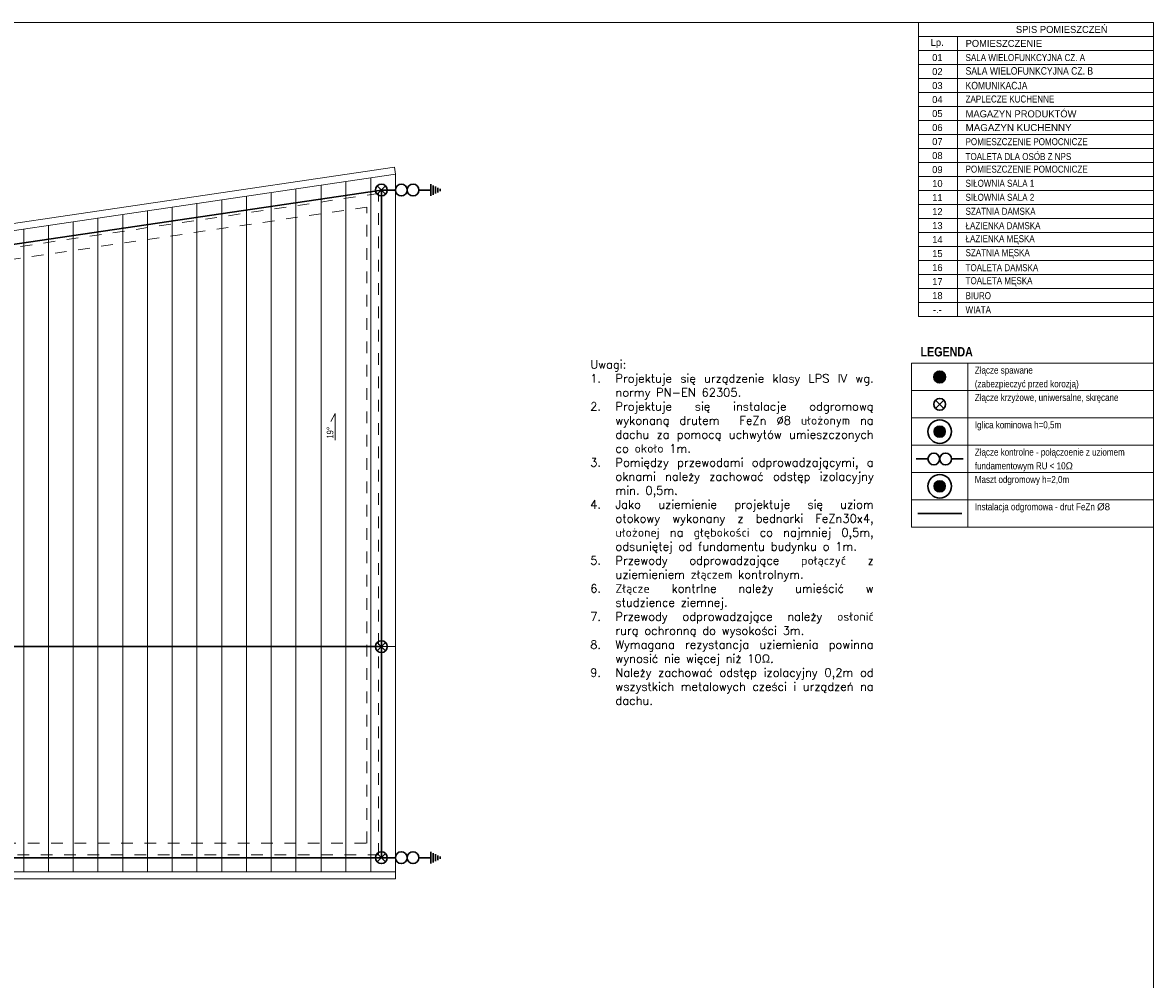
# Model space of a CAD drawing. Header units: metres. Extents: x 10441 to 26910, y 1447 to 8198.
# Tile 4 of 4: x 24489 to 26910, y 6148 to 8198. Entities that reach past the tile are written whole.
import ezdxf

# ---------------------------------------------------------------- set-up
doc = ezdxf.new("R2010")
doc.units = ezdxf.units.M
doc.header["$MEASUREMENT"] = 0
doc.linetypes.add('8', pattern=[0.5, 0.25, -0.25])
for name, color, linetype, lineweight in [('#elektryczne', 7, 'Continuous', 20), ('A_B.CIENKIE', 252, 'Continuous', 9), ('A_OPISY', 3, 'Continuous', 18), ('A_ramka', 8, 'Continuous', 9), ('A_STAL CIENKIE', 5, 'Continuous', 0), ('A_WIDOK', 30, '8', 13), ('EB_legenda', 8, 'Continuous', 13), ('EB_ODGROM_INSTALACJA ODGROMOWA', 1, 'Continuous', 30)]:
    doc.layers.add(name, color=color, linetype=linetype, lineweight=lineweight)
doc.layers.add('EB_CSDIP', color=30, linetype='Continuous', lineweight=5, true_color=0xff7f00)
doc.styles.add('ARIAL_N', font='ARIALN.TTF')
doc.styles.add('opisy okien', font='txt', dxfattribs={"height": 15})
doc.styles.add('simplex.shx', font='romans.shx')
doc.styles.get("Standard").update_dxf_attribs({"font": 'txt.shx'})

# ---------------------------------------------------------------- blocks, each defined once
blk = doc.blocks.new('dach 4#DF##')
at = {"layer": 'A_B.CIENKIE', "color": 8, "linetype": 'Continuous'}
for p, q in [((17447.5, 8384.4), (17447.5, 6897.5)), ((17234.6, 8353), (17234.6, 6897.5)), ((17287.6, 8360.8), (17287.6, 6897.5)), ((17341.5, 8368.7), (17341.5, 6897.5)), ((17394.5, 8376.5), (17394.5, 6897.5)), ((17075.6, 8329.5), (17075.6, 6897.5)), ((17128.6, 8337.3), (17128.6, 6897.5)), ((17181.6, 8345.1), (17181.6, 6897.5)), ((16916.6, 8305.9), (16916.6, 6897.5)), ((16969.6, 8313.8), (16969.6, 6897.5)), ((17022.6, 8321.6), (17022.6, 6897.5)), ((16757.6, 8282.4), (16757.6, 6897.5)), ((16810.6, 8290.2), (16810.6, 6897.5)), ((16863.6, 8298.1), (16863.6, 6897.5)), ((16704.6, 8274.5), (16704.6, 6897.5))]:
    blk.add_line(p, q, dxfattribs=at)
at = {"layer": 'A_OPISY', "color": 8, "lineweight": 13}
blk.add_lwpolyline([(17371.7, 7822.3), (17371.7, 7879), (17362.4, 7861.9)], dxfattribs=at)
at = {"layer": 'A_STAL CIENKIE', "color": 8}
for points in [[(13917.7, 7862), (13915.5, 7876.9), (17498.2, 8407.2), (17500.5, 8392.3)], [(17500.5, 6882.5), (14060.5, 6882.5), (14060.5, 6897.5), (17500.5, 6897.5)]]:
    blk.add_lwpolyline(points, close=True, dxfattribs=at)
at = {"layer": 'A_WIDOK', "color": 8, "linetype": 'Continuous', "ltscale": 50}
blk.add_line((13989.1, 7379.8), (17500.5, 7379.8), dxfattribs=at)
blk.add_lwpolyline([(13917.7, 7862), (14060.5, 6897.5), (17500.5, 6897.5), (17500.5, 8392.3)], close=True, dxfattribs=at)
at = {"layer": 'A_WIDOK', "color": 8, "linetype": '8', "ltscale": 100}
for points in [[(13958.6, 7831.7), (14091.5, 6933.5), (17464.5, 6933.5), (17464.5, 8350.6)], [(13987, 7810.6), (14113.1, 6958.5), (17439.5, 6958.5), (17439.5, 8321.6)]]:
    blk.add_lwpolyline(points, close=True, dxfattribs=at)
at = {"layer": 'A_OPISY', "color": 8, "lineweight": 13, "insert": (17367.6, 7851.2), "char_height": 14, "width": 347.283, "attachment_point": 9, "rotation": 90, "style": 'opisy okien'}
blk.add_mtext('{\\fArial Narrow|b0|i0|c238|p34;19%%D}', dxfattribs=at)
blk = doc.blocks.new('zlacze_spawane')
at = {"layer": 'EB_ODGROM_INSTALACJA ODGROMOWA', "transparency": 33554559}
h = blk.add_hatch(color=256, dxfattribs=at)
edge = h.paths.add_edge_path()
edge.add_arc((0, 0), 72, 0, 360)
at = {"layer": 'EB_ODGROM_INSTALACJA ODGROMOWA'}
blk.add_circle((0, 0), 72, dxfattribs=at)
blk = doc.blocks.new('złącze krzyżowe')
at = {"color": 4, "lineweight": 9}
for p, q in [((-12.6, 0), (12.6, 0)), ((0, 12.6), (0, -12.6))]:
    blk.add_line(p, q, dxfattribs=at)
blk.add_circle((0, 0), 12.6)
blk = doc.blocks.new('iglica')
at = {"layer": 'EB_ODGROM_INSTALACJA ODGROMOWA', "lineweight": 0, "transparency": 33554559}
h = blk.add_hatch(color=4, dxfattribs=at)
edge = h.paths.add_edge_path()
edge.add_arc((0, 0), 12.6, 0, 360)
at = {"layer": 'EB_ODGROM_INSTALACJA ODGROMOWA'}
blk.add_circle((0, 0), 25.2, dxfattribs=at)
at = {"layer": 'EB_ODGROM_INSTALACJA ODGROMOWA', "color": 4, "lineweight": 0}
blk.add_circle((0, 0), 12.6, dxfattribs=at)
blk = doc.blocks.new('poal fund uzi')
at = {"layer": 'EB_ODGROM_INSTALACJA ODGROMOWA', "lineweight": 30}
for p, q in [((83037, 13157), (83037, 13407)), ((83087, 13182), (83087, 13382)), ((83137, 13208), (83137, 13358)), ((83187, 13232), (83187, 13332)), ((83237, 13257), (83237, 13307))]:
    blk.add_line(p, q, dxfattribs=at)
blk.add_lwpolyline([(83037, 13282), (82785, 13282)], dxfattribs=at)
for centre in [(82407, 13282), (82659, 13282)]:
    blk.add_circle(centre, 126, dxfattribs=at)

msp = doc.modelspace()

# ---------------------------------------------------------------- hatches: boundary and pattern name
at = {"layer": 'EB_ODGROM_INSTALACJA ODGROMOWA', "lineweight": 0, "transparency": 33554559}
h = msp.add_hatch(color=3, dxfattribs=at)
edge = h.paths.add_edge_path()
edge.add_arc((26452.6, 7321.2), 12.6, 0, 360)

# ---------------------------------------------------------------- linework, layer by layer
at = {"layer": '#elektryczne', "color": 0, "linetype": 'Continuous', "lineweight": 18}
msp.add_lwpolyline([(21070.1, 4097.5), (21070.1, 8197.5), (26910.1, 8197.5), (26910.1, 4097.5)], close=True, dxfattribs=at)
at = {"layer": 'A_ramka', "color": 0}
for p, q in [((26407.3, 8197.5), (26407.3, 7567.5)), ((26407.3, 8197.5), (26910.1, 8197.5)), ((26910.1, 8197.5), (26910.1, 7567.5)), ((26407.3, 8167.5), (26910.1, 8167.5)), ((26490.6, 8167.5), (26490.6, 7567.5)), ((26407.3, 8137.5), (26910.1, 8137.5)), ((26407.3, 8107.5), (26910.1, 8107.5)), ((26407.3, 8077.5), (26910.1, 8077.5)), ((26407.3, 8047.5), (26910.1, 8047.5)), ((26407.3, 8017.5), (26910.1, 8017.5)), ((26407.3, 7987.5), (26910.1, 7987.5)), ((26407.3, 7957.5), (26910.1, 7957.5)), ((26407.3, 7927.5), (26910.1, 7927.5)), ((26407.3, 7897.5), (26910.1, 7897.5)), ((26407.3, 7867.5), (26910.1, 7867.5)), ((26407.3, 7837.5), (26910.1, 7837.5)), ((26407.3, 7807.5), (26910.1, 7807.5)), ((26407.3, 7777.5), (26910.1, 7777.5)), ((26407.3, 7747.5), (26910.1, 7747.5)), ((26407.3, 7717.5), (26910.1, 7717.5)), ((26407.3, 7687.5), (26910.1, 7687.5)), ((26407.3, 7657.5), (26910.1, 7657.5)), ((26407.3, 7627.5), (26910.1, 7627.5)), ((26407.3, 7597.5), (26910.1, 7597.5)), ((26407.3, 7567.5), (26910.1, 7567.5))]:
    msp.add_line(p, q, dxfattribs=at)
at = {"layer": 'EB_legenda', "color": 0, "linetype": 'Continuous', "lineweight": 0}
for points in [[(26392.5, 7467.5), (26512.8, 7467.5), (26512.8, 7409), (26392.5, 7409)], [(26512.8, 7467.5), (26910.1, 7467.5), (26910.1, 7409), (26512.8, 7409)], [(26392.5, 7409), (26512.8, 7409), (26512.8, 7350.4), (26392.5, 7350.4)], [(26512.8, 7409), (26910.1, 7409), (26910.1, 7350.4), (26512.8, 7350.4)], [(26392.5, 7350.4), (26512.8, 7350.4), (26512.8, 7291.9), (26392.5, 7291.9)], [(26512.8, 7350.4), (26910.1, 7350.4), (26910.1, 7291.9), (26512.8, 7291.9)], [(26392.5, 7291.9), (26512.8, 7291.9), (26512.8, 7233.3), (26392.5, 7233.3)], [(26512.8, 7291.9), (26910.1, 7291.9), (26910.1, 7233.3), (26512.8, 7233.3)], [(26392.5, 7233.3), (26512.8, 7233.3), (26512.8, 7174.8), (26392.5, 7174.8)], [(26512.8, 7233.3), (26910.1, 7233.3), (26910.1, 7174.8), (26512.8, 7174.8)], [(26392.5, 7174.8), (26512.8, 7174.8), (26512.8, 7116.2), (26392.5, 7116.2)], [(26512.8, 7174.8), (26910.1, 7174.8), (26910.1, 7116.2), (26512.8, 7116.2)]]:
    msp.add_lwpolyline(points, close=True, dxfattribs=at)
at = {"layer": 'EB_ODGROM_INSTALACJA ODGROMOWA', "linetype": 'Continuous', "lineweight": 30}
for p, q in [((21738.1, 7317.8), (25257.2, 7838.7)), ((25257.2, 7838.7), (25257.2, 6408.3)), ((25287.2, 7838.7), (25257.2, 7838.7)), ((21805.8, 6860.6), (25257.2, 6860.5)), ((21872.7, 6408.3), (25257.2, 6408.3)), ((25287.1, 6408.3), (25257.1, 6408.3))]:
    msp.add_line(p, q, dxfattribs=at)
at = {"layer": 'EB_ODGROM_INSTALACJA ODGROMOWA'}
msp.add_line((26405.6, 7145.5), (26499.6, 7145.5), dxfattribs=at)
at = {"layer": 'EB_ODGROM_INSTALACJA ODGROMOWA', "lineweight": 30}
for points in [[(26427.4, 7262.6), (26402.2, 7262.6)], [(26503, 7262.6), (26477.8, 7262.6)]]:
    msp.add_lwpolyline(points, dxfattribs=at)
at = {"layer": 'EB_ODGROM_INSTALACJA ODGROMOWA'}
msp.add_circle((26452.6, 7321.2), 25.2, dxfattribs=at)
at = {"layer": 'EB_ODGROM_INSTALACJA ODGROMOWA', "color": 3, "lineweight": 0}
msp.add_circle((26452.6, 7321.2), 12.6, dxfattribs=at)
at = {"layer": 'EB_ODGROM_INSTALACJA ODGROMOWA', "lineweight": 30}
for centre in [(26440, 7262.6), (26465.2, 7262.6)]:
    msp.add_circle(centre, 12.6, dxfattribs=at)

# ---------------------------------------------------------------- block references
at = {"layer": '#elektryczne', "color": 0, "linetype": 'Continuous', "lineweight": -2}
msp.add_blockref('dach 4#DF##', (7786.7, -519.2), dxfattribs=at)
at = {"layer": 'EB_legenda', "color": 240, "true_color": 0xed1f24, "xscale": 0.175, "yscale": 0.175, "zscale": 0.175}
msp.add_blockref('zlacze_spawane', (26452.6, 7438.3), dxfattribs=at)
at = {"layer": 'EB_legenda', "color": 3}
msp.add_blockref('iglica', (26452.6, 7204.1), dxfattribs=at)
at = {"layer": 'EB_ODGROM_INSTALACJA ODGROMOWA', "rotation": 45}
for p in [(25257.2, 7838.7), (26452.6, 7379.7), (25257.2, 6860.6), (25257.2, 6408.3)]:
    msp.add_blockref('złącze krzyżowe', p, dxfattribs=at)
at = {"layer": 'EB_ODGROM_INSTALACJA ODGROMOWA', "lineweight": 30, "xscale": 0.1, "yscale": 0.1, "zscale": 0.1}
for p in [(17059.1, 6510.5), (17059, 5080.1)]:
    msp.add_blockref('poal fund uzi', p, dxfattribs=at)

# ---------------------------------------------------------------- texts
at = {"layer": 'A_OPISY', "color": 0, "ltscale": 3, "char_height": 15, "width": 1136.849, "attachment_point": 5}
for s, insert in [('{\\fCentury Gothic|b0|i0|c238|p34;SPIS POMIESZCZEŃ}', (26713.8, 8182.8)), ('{\\fCentury Gothic|b0|i0|c0|p34;Lp.}', (26447.2, 8152.8)), ('\\pxql;{\\fCentury Gothic|b0|i0|c0|p34;POMIESZCZENIE}', (27076.4, 8152.8)), ('\\A1;{\\fCentury Gothic|b0|i0|c238|p34;01}', (26447.6, 8122.5)), ('\\pxql;{\\fArial Narrow|b0|i0|c238|p34;SALA WIELOFUNKCYJNA CZ. A}', (27076.4, 8122.5)), ('\\A1;{\\fCentury Gothic|b0|i0|c238|p34;02}', (26447.6, 8092.5)), ('\\A1;{\\fCentury Gothic|b0|i0|c238|p34;03}', (26447.6, 8062.5)), ('\\A1;{\\fCentury Gothic|b0|i0|c238|p34;04}', (26447.6, 8032.5)), ('\\pxql;{\\fArial Narrow|b0|i0|c238|p34;ZAPLECZE KUCHENNE}', (27076.4, 8033.7)), ('\\pxql;{\\fCentury Gothic|b0|i0|c238|p34;MAGAZYN PRODUKTÓW}', (27076.4, 8001.9)), ('\\A1;{\\fCentury Gothic|b0|i0|c238|p34;05}', (26447.6, 8002.5)), ('\\A1;{\\fCentury Gothic|b0|i0|c238|p34;06}', (26447.6, 7972.5)), ('\\A1;{\\fCentury Gothic|b0|i0|c238|p34;07}', (26447.6, 7942.5)), ('\\pxql;{\\fArial Narrow|b0|i0|c238|p34;POMIESZCZENIE POMOCNICZE}', (27076.4, 7942.3)), ('\\A1;{\\fCentury Gothic|b0|i0|c238|p34;08}', (26447.6, 7912.5)), ('\\pxql;{\\fArial Narrow|b0|i0|c238|p34;TOALETA DLA OSÓB Z NPS}', (27076.4, 7910.4)), ('\\A1;{\\fCentury Gothic|b0|i0|c238|p34;09}', (26447.6, 7882.5)), ('\\pxql;{\\fArial Narrow|b0|i0|c238|p34;POMIESZCZENIE POMOCNICZE}', (27076.4, 7883.5)), ('\\A1;{\\fCentury Gothic|b0|i0|c238|p34;10}', (26447.6, 7852.5)), ('\\pxql,t13;{\\fArial Narrow|b0|i0|c238|p34;SIŁOWNIA SALA 1}', (27076.4, 7853.1)), ('\\A1;{\\fCentury Gothic|b0|i0|c238|p34;11}', (26447.6, 7822.5)), ('\\pxql,t13;{\\fArial Narrow|b0|i0|c238|p34;SIŁOWNIA SALA 2}', (27076.4, 7823.1)), ('\\A1;{\\fCentury Gothic|b0|i0|c238|p34;12}', (26447.6, 7792.5)), ('\\pxql,t13;{\\fArial Narrow|b0|i0|c238|p34;SZATNIA DAMSKA}', (27076.4, 7793.1)), ('\\pxql,t37;{\\fArial Narrow|b0|i0|c238|p34;ŁAZIENKA DAMSKA}', (27076.4, 7762.3)), ('\\A1;{\\fCentury Gothic|b0|i0|c238|p34;13}', (26447.6, 7762.5)), ('\\A1;{\\fCentury Gothic|b0|i0|c238|p34;14}', (26447.6, 7732.5)), ('\\pxql,t37;{\\fArial Narrow|b0|i0|c238|p34;ŁAZIENKA MĘSKA}', (27076.4, 7732.3)), ('\\A1;{\\fCentury Gothic|b0|i0|c238|p34;15}', (26447.6, 7702.5)), ('\\pxql;{\\fArial Narrow|b0|i0|c238|p34;SZATNIA MĘSKA}', (27076.4, 7702.3)), ('\\A1;{\\fCentury Gothic|b0|i0|c238|p34;16}', (26447.6, 7672.5)), ('\\pxql;{\\fArial Narrow|b0|i0|c238|p34;TOALETA DAMSKA}', (27076.4, 7672.3)), ('\\pxql;{\\fArial Narrow|b0|i0|c238|p34;TOALETA MĘSKA}', (27076.4, 7642.3)), ('\\A1;{\\fCentury Gothic|b0|i0|c238|p34;17}', (26447.6, 7642.5)), ('\\A1;{\\fCentury Gothic|b0|i0|c238|p34;18}', (26447.6, 7612.5)), ('\\pxql;{\\fArial Narrow|b0|i0|c238|p34;BIURO}', (27076.4, 7612.3)), ('\\A1;{\\fCentury Gothic|b0|i0|c238|p34;-.-}', (26447.6, 7582.5)), ('\\pxql;{\\fArial Narrow|b0|i0|c238|p34;WIATA}', (27076.4, 7582.3))]:
    msp.add_mtext(s, dxfattribs=dict(at, insert=insert))
at = {"layer": 'A_OPISY', "color": 0, "ltscale": 0.25, "char_height": 16, "width": 530.13, "attachment_point": 1}
for s, insert in [('\\pxql;{\\fArial Narrow|b0|i0|c238|p34;SALA WIELOFUNKCYJNA CZ. B}', (26508, 8102)), ('\\pxql;{\\fArial Narrow|b0|i0|c238|p34;KOMUNIKACJA}', (26508, 8070.6))]:
    msp.add_mtext(s, dxfattribs=dict(at, insert=insert))
at = {"layer": 'A_OPISY', "color": 0, "ltscale": 3, "insert": (27076.4, 7972.5), "char_height": 15, "width": 1136.849, "attachment_point": 5, "style": 'ARIAL_N'}
msp.add_mtext('\\pxql,t13;{\\fArial|b0|i0|c238|p34;MAGAZYN KUCHENNY}', dxfattribs=at)
at = {"layer": 'EB_CSDIP', "color": 0, "lineweight": 13, "insert": (26656, 7492.2), "char_height": 20, "width": 528.961, "attachment_point": 5, "style": 'opisy okien'}
msp.add_mtext('\\pxi-3,l4,ql,t4;{\\fArial Narrow|b1|i0|c238|p39;LEGENDA}', dxfattribs=at)
at = {"layer": 'EB_legenda', "color": 7, "lineweight": 5, "insert": (25704.3, 7474.1), "char_height": 18, "width": 657.652, "attachment_point": 1, "style": 'simplex.shx'}
msp.add_mtext('\\pxi-3,l3,qj,t3;Uwagi:\\P1.^IProjektuje się urządzenie klasy LPS IV wg. normy PN-EN 62305.\\P2.^IProjektuje się instalacje odgromową wykonaną drutem  FeZn ∅8 ułożonym na dachu za pomocą uchwytów umieszczonych co około 1m.\\P3.^IPomiędzy przewodami odprowadzającymi, a oknami należy zachować odstęp izolacyjny min. 0,5m.\\P4.^IJako uziemienie projektuje się uziom otokowy wykonany z bednarki FeZn30x4, ułożonej na głębokości co najmniej 0,5m, odsuniętej od fundamentu budynku o 1m.\\P5.^IPrzewody odprowadzające połączyć z uziemieniem złączem kontrolnym.\\P6.^IZłącze kontrlne należy umieścić w studzience ziemnej.\\P7.^IPrzewody odprowadzające należy osłonić rurą ochronną do wysokości 3m.   \\P8.^IWymagana rezystancja uziemienia powinna wynosić nie więcej niż 10Ω. \\P9.^INależy zachować odstęp izolacyjny 0,2m od wszystkich metalowych cześci i urządzeń na dachu.', dxfattribs=at)
at = {"layer": 'EB_legenda', "color": 0, "lineweight": 13, "char_height": 15, "width": 361.024, "attachment_point": 5, "style": 'opisy okien'}
for s, insert in [('\\pxi-3,l4,ql,t4;{\\fArial Narrow|b0|i0|c238|p39;Złącze spawane}', (26693.3, 7450.6)), ('\\pxi-3,l4,ql,t4;{\\fArial Narrow|b0|i0|c238|p39;Złącze krzyżowe, uniwersalne, skręcane}', (26693.3, 7392.1)), ('\\pxi-3,l4,ql,t3,4;{\\fArial Narrow|b0|i0|c238|p39;(zabezpieczyć przed korozją)}', (26693.3, 7421.3)), ('\\pxi-3,l4,ql,t4;{\\fArial Narrow|b0|i0|c238|p39;Iglica kominowa h=0,5m}', (26693.3, 7333.5)), ('\\pxi-3,l4,ql,t4;{\\fArial Narrow|b0|i0|c238|p39;Złącze kontrolne - połączoenie z uziomem}', (26693.3, 7275)), ('\\pxi-3,l4,ql,t3,4;{\\fArial Narrow|b0|i0|c238|p39;fundamentowym RU < 10\\fArial|b0|i0|c238|p34;\\C7;Ω}', (26693.3, 7245.7)), ('\\pxi-3,l4,ql,t4;{\\fArial Narrow|b0|i0|c238|p39;Maszt odgromowy h=2,0m}', (26693.3, 7216.4)), ('\\pxi-3,l4,ql,t4;{\\fArial Narrow|b0|i0|c238|p39;Instalacja odgromowa - drut FeZn \\fArial|b0|i0|c238|p34;\\C7;Ø8}', (26693.3, 7157.9))]:
    msp.add_mtext(s, dxfattribs=dict(at, insert=insert))

doc.saveas('drawing.dxf')
